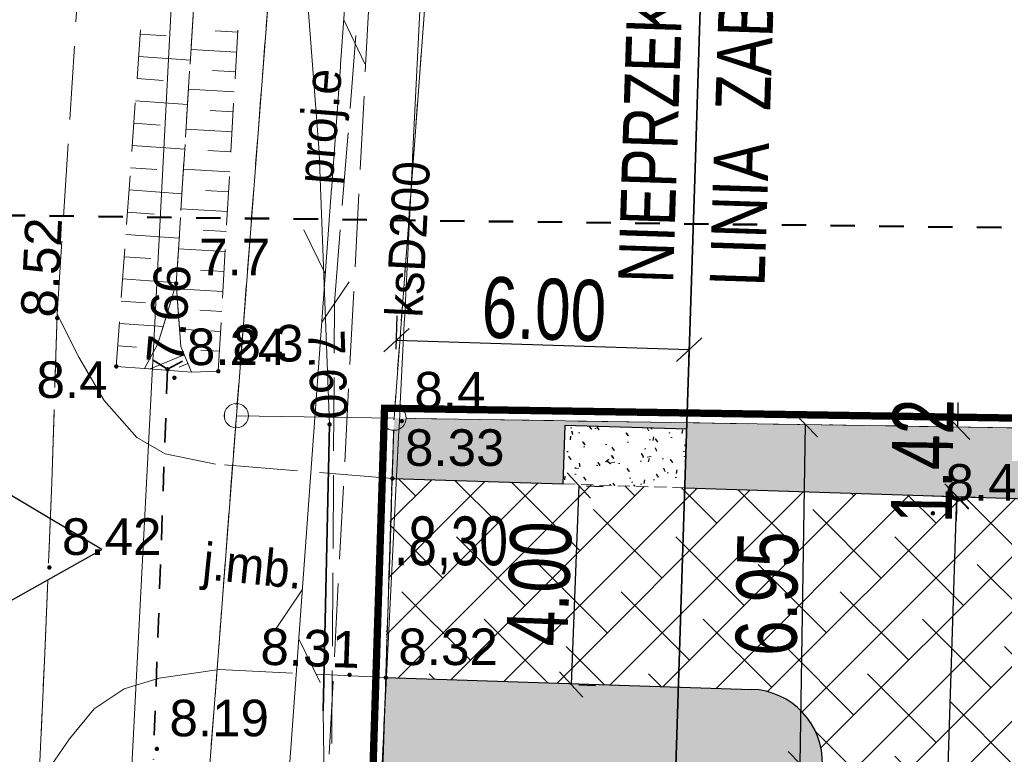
# Model space of a CAD drawing. Extents: x -3 to 10956327, y 0 to 11904415.
# Tile 9 of 14: x 5478128 to 5478148, y 5952219 to 5952234. Entities that reach past the tile are written whole.
import ezdxf
from ezdxf.enums import TextEntityAlignment as Align

# ---------------------------------------------------------------- set-up
doc = ezdxf.new("R2010")
doc.units = 0
doc.header["$LTSCALE"] = 0.5
doc.header["$PDMODE"] = 33
doc.header["$PDSIZE"] = 0.3
for name, pattern in [('1 1', [2, 1, -1]), ('2 1', [3, 2, -1]), ('3 1', [4, 3, -1]), ('EGKK', [4, 3, -1]), ('EGUG', [2, 1, -1]), ('HIDDEN', [0.375, 0.25, -0.125])]:
    doc.linetypes.add(name, pattern=pattern)
doc.layers.get('0').update_dxf_attribs({"color": 251})
doc.layers.get('Defpoints').update_dxf_attribs({"color": 251})
for name, color, linetype in [('--granica', 2, 'Continuous'), ('--rzędne terenu', 5, 'Continuous'), ('--trawa', 104, 'Continuous'), ('--utw.ażur', 251, 'Continuous'), ('Strzałka', 251, 'Continuous')]:
    doc.layers.add(name, color=color, linetype=linetype)
for name, color, linetype, lineweight in [('--linia  zabudowy', 1, 'Continuous', 35), ('--naw.utw.proj', 251, 'Continuous', 0), ('--wymiary', 7, 'Continuous', 0), ('--zagos.terenu', 7, 'Continuous', 30), ('EGDE', 7, 'Continuous', 20), ('EGKK', 251, 'Continuous', 20), ('EGPG', 251, 'Continuous', 20), ('EGPG_O', 251, 'Continuous', 20), ('EGUG', 251, 'Continuous', 20), ('OTK', 251, 'Continuous', 20), ('OTK_O', 251, 'Continuous', 20), ('OTR', 251, 'Continuous', 20), ('OTRN', 251, 'Continuous', 20), ('OTRN_O', 251, 'Continuous', 18), ('OTRS', 251, 'Continuous', 20), ('OTRS_O', 251, 'Continuous', 18), ('SUE', 251, 'Continuous', 20), ('SUE_O', 251, 'Continuous', 20), ('SUK', 251, 'Continuous', 20), ('SUK_O', 251, 'Continuous', 20), ('SUL', 251, 'Continuous', 20), ('SUPS', 251, 'Continuous', 20), ('SUPS_O', 251, 'Continuous', 0), ('SUT', 251, 'Continuous', 20)]:
    doc.layers.add(name, color=color, linetype=linetype, lineweight=lineweight)
doc.styles.add('1-500', font='arial.ttf', dxfattribs={"width": 0.75, "height": 1.25})
doc.styles.add('BDOT', font='Arial.ttf', dxfattribs={"width": 0.9})
doc.styles.add('EGBP', font='arial.ttf')
doc.styles.add('GESUT', font='Arial.ttf', dxfattribs={"width": 0.9})
doc.styles.add('STYL-1', font='arial.ttf', dxfattribs={"width": 0.75})
doc.linetypes.add('LINIA ZAB2', pattern='A,0.4,[135,RODZLIN.shx,S=0.015,R=0,X=-0.1,Y=0],0.4', length=0.8)
doc.linetypes.add('SUTP', pattern='A,7.5,[50,msgB.shx,S=1,R=0,X=0,Y=0],15,[50,msgB.shx,S=1,R=180,X=0,Y=0],7.5', length=30)
doc.dimstyles.new('1-500', dxfattribs={"dimtxt": 1.25, "dimasz": 0.5, "dimexe": 0.5, "dimexo": 1, "dimgap": 0.09, "dimtad": 1, "dimzin": 0, "dimdsep": 46, "dimtxsty": '1-500', "dimblk": 'OBLIQUE', "dimcen": 0.09, "dimclrt": 256, "dimadec": 0, "dimazin": 0, "dimtfac": 1, "dimtdec": 4, "dimtix": 1, "dimtofl": 0, "dimtmove": 2, "dimatfit": 3, "dimldrblk": 'OBLIQUE', "dimfxl": 0.5, "dimfxlon": 1, "dimtvp": 0.9, "dimtolj": 1, "dimtzin": 0, "dimarcsym": 0})

# ---------------------------------------------------------------- blocks, each defined once
blk = doc.blocks.new('OTRN')
at = {"layer": 'OTRN', "color": 0, "const_width": 0.09}
blk.add_lwpolyline([(-0.045, 0, 1), (0.045, 0, 1)], format="xyb", close=True, dxfattribs=at)
at = {"layer": 'OTRN_O', "color": 0, "style": 'BDOT'}
blk.add_attdef('RZEDNA', (0.514, 0.515), '', height=1.5, dxfattribs=at)
blk = doc.blocks.new('OTRS')
at = {"layer": 'OTRS', "color": 0, "lineweight": -3, "const_width": 0.09}
blk.add_lwpolyline([(-0.045, 0, 1), (0.045, 0, 1)], format="xyb", close=True, dxfattribs=at)
at = {"layer": 'OTRS_O', "color": 0, "style": 'BDOT'}
blk.add_attdef('RZEDNA', (0.514, 0.515), '', height=1.5, dxfattribs=at)
blk = doc.blocks.new('SUPS_B')
at = {"layer": 'SUPS', "color": 0, "const_width": 0.09, "flags": 128}
blk.add_lwpolyline([(-0.045, 0, 1), (0.045, 0, 1)], format="xyb", close=True, dxfattribs=at)
at = {"layer": 'SUPS_O', "color": 0, "style": 'GESUT', "width": 0.9}
blk.add_attdef('RZEDNA', (1.597, -0.736), '', height=1.5, dxfattribs=at)
blk = doc.blocks.new('EGPG_a')
at = {"layer": 'EGPG_O', "color": 0, "style": 'EGBP'}
blk.add_attdef('NRP', (0.976, 0.519), '', height=1.5, dxfattribs=at)
at = {"color": 0}
blk.add_wipeout([(0.48, 0), (0.457, 0.148), (0.388, 0.282), (0.282, 0.388), (0.148, 0.457), (0, 0.48), (-0.148, 0.457), (-0.282, 0.388), (-0.388, 0.282), (-0.457, 0.148), (-0.48, 0), (-0.457, -0.148), (-0.388, -0.282), (-0.282, -0.388), (-0.148, -0.457), (0, -0.48), (0.148, -0.457), (0.282, -0.388), (0.388, -0.282), (0.457, -0.148)], dxfattribs=at).dxf.layer = 'EGPG'
at = {"layer": 'EGPG', "color": 0, "lineweight": 18}
blk.add_circle((0, 0, 1), 0.5, dxfattribs=at)
blk = doc.blocks.new('OTKZ')
at = {"layer": 'OTK', "color": 0, "linetype": 'Continuous', "lineweight": 35}
for q in [(-0.6, -0.36), (0.6, -0.36)]:
    blk.add_line((0, 0), q, dxfattribs=at)
blk = doc.blocks.new('SUTP')
at = {"layer": 'SUT', "color": 0, "lineweight": 18}
for p, q in [((-1, 0.268), (0, 2)), ((1, -1.732), (0, 0))]:
    blk.add_line(p, q, dxfattribs=at)
blk = doc.blocks.new('_Oblique')
at = {"color": 0, "linetype": 'ByBlock', "lineweight": -2}
blk.add_line((-0.5, -0.5), (0.5, 0.5), dxfattribs=at)
blk = doc.blocks.new('*D267')
at = {"layer": '--wymiary', "color": 0, "lineweight": -2}
for p, q in [((5478139.746, 5952224.54), (5478139.587, 5952220.459)), ((5478139.905, 5952224.534), (5478140.245, 5952224.521)), ((5478139.746, 5952220.453), (5478140.087, 5952220.439))]:
    blk.add_line(p, q, dxfattribs=at)
at = {"layer": 'Defpoints', "color": 0}
for p in [(5478138.905, 5952224.573), (5478138.747, 5952220.491), (5478139.587, 5952220.459)]:
    blk.add_point(p, dxfattribs=at)
at = {"layer": '--wymiary', "color": 0, "lineweight": -2, "xscale": 0.5, "yscale": 0.5, "zscale": 0.5}
for p, rotation in [((5478139.746, 5952224.54), 87.77499013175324), ((5478139.587, 5952220.459), 267.7749901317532)]:
    blk.add_blockref('_Oblique', p, dxfattribs=dict(at, rotation=rotation))
at = {"layer": '--wymiary', "insert": (5478138.939, 5952222.528), "char_height": 1.25, "attachment_point": 5, "rotation": 87.775, "style": '1-500'}
blk.add_mtext('\\A1;4.00', dxfattribs=at)
blk = doc.blocks.new('*D276')
at = {"layer": '--wymiary', "color": 0, "lineweight": -2}
for p, q in [((5478146.762, 5952201.724), (5478147.488, 5952224.313)), ((5478146.988, 5952224.329), (5478147.988, 5952224.297)), ((5478146.263, 5952201.74), (5478147.262, 5952201.708))]:
    blk.add_line(p, q, dxfattribs=at)
at = {"layer": 'Defpoints', "color": 0}
for p in [(5478145.938, 5952224.362), (5478147.488, 5952224.313), (5478145.212, 5952201.774)]:
    blk.add_point(p, dxfattribs=at)
at = {"layer": '--wymiary', "color": 0, "lineweight": -2, "xscale": 0.5, "yscale": 0.5, "zscale": 0.5}
for p, rotation in [((5478147.488, 5952224.313), 88.16029638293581), ((5478146.762, 5952201.724), 268.1602963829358)]:
    blk.add_blockref('_Oblique', p, dxfattribs=dict(at, rotation=rotation))
at = {"layer": '--wymiary', "insert": (5478146.397, 5952213.042), "char_height": 1.25, "attachment_point": 5, "rotation": 88.1603, "style": '1-500'}
blk.add_mtext('\\A1;22.60', dxfattribs=at)
blk = doc.blocks.new('*D288')
at = {"layer": '--linia  zabudowy', "color": 0, "linetype": 'Continuous', "lineweight": -2, "ltscale": 10}
for p, q in [((5478136.005, 5952227.331), (5478136.027, 5952228.017)), ((5478142.002, 5952227.138), (5478142.024, 5952227.824)), ((5478136.011, 5952227.517), (5478142.008, 5952227.324))]:
    blk.add_line(p, q, dxfattribs=at)
at = {"layer": 'Defpoints', "color": 0}
for p in [(5478142.008, 5952227.324), (5478135.973, 5952226.331), (5478141.97, 5952226.139)]:
    blk.add_point(p, dxfattribs=at)
at = {"layer": '--linia  zabudowy', "color": 0, "lineweight": -2, "xscale": 0.5, "yscale": 0.5, "zscale": 0.5}
for p, rotation in [((5478136.011, 5952227.517), 178.160296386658), ((5478142.008, 5952227.324), 358.160296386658)]:
    blk.add_blockref('_Oblique', p, dxfattribs=dict(at, rotation=rotation))
at = {"layer": '--linia  zabudowy', "lineweight": 0, "insert": (5478139.033, 5952228.148), "char_height": 1.25, "attachment_point": 5, "rotation": 358.1603, "style": '1-500'}
blk.add_mtext('\\A1;6.00', dxfattribs=at)
blk = doc.blocks.new('*D315')
at = {"layer": '--wymiary', "color": 0, "lineweight": -2}
for p, q in [((5478147.51, 5952225.739), (5478147.518, 5952226.239)), ((5478148.01, 5952225.731), (5478148.01, 5952225.731)), ((5478147.488, 5952224.321), (5478147.48, 5952223.821)), ((5478147.988, 5952224.313), (5478147.988, 5952224.313))]:
    blk.add_line(p, q, dxfattribs=at)
at = {"layer": 'Defpoints', "color": 0}
for p in [(5478147.01, 5952225.747), (5478147.51, 5952225.739), (5478146.988, 5952224.329)]:
    blk.add_point(p, dxfattribs=at)
at = {"layer": '--wymiary', "color": 0, "lineweight": -2, "xscale": 0.5, "yscale": 0.5, "zscale": 0.5}
for p, rotation in [((5478147.51, 5952225.739), 269.1029324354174), ((5478147.488, 5952224.321), 89.10293243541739)]:
    blk.add_blockref('_Oblique', p, dxfattribs=dict(at, rotation=rotation))
at = {"layer": '--wymiary', "insert": (5478146.782, 5952225.041), "char_height": 1.25, "attachment_point": 5, "rotation": 89.1029, "style": '1-500'}
blk.add_mtext('\\A1;1.42', dxfattribs=at)
blk = doc.blocks.new('*D316')
at = {"layer": '--wymiary', "color": 0, "lineweight": -2}
for p, q in [((5478144.282, 5952218.837), (5478144.391, 5952225.788)), ((5478144.946, 5952225.779), (5478144.891, 5952225.78)), ((5478144.837, 5952218.828), (5478144.782, 5952218.829))]:
    blk.add_line(p, q, dxfattribs=at)
at = {"layer": 'Defpoints', "color": 0}
for p in [(5478143.946, 5952225.795), (5478144.391, 5952225.788), (5478143.837, 5952218.844)]:
    blk.add_point(p, dxfattribs=at)
at = {"layer": '--wymiary', "color": 0, "lineweight": -2, "xscale": 0.5, "yscale": 0.5, "zscale": 0.5}
for p, rotation in [((5478144.391, 5952225.788), 89.1029324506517), ((5478144.282, 5952218.837), 269.1029324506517)]:
    blk.add_blockref('_Oblique', p, dxfattribs=dict(at, rotation=rotation))
at = {"layer": '--wymiary', "insert": (5478143.608, 5952222.324), "char_height": 1.25, "attachment_point": 5, "rotation": 89.1029, "style": '1-500'}
blk.add_mtext('\\A1;6.95', dxfattribs=at)
blk = doc.blocks.new('*D326')
at = {"color": 0, "lineweight": -2}
for p, q in [((5478123.686, 5952226.313), (5478122.788, 5952198.283)), ((5478124.185, 5952226.297), (5478123.186, 5952226.329)), ((5478123.288, 5952198.267), (5478122.288, 5952198.299))]:
    blk.add_line(p, q, dxfattribs=at)
at = {"layer": 'Defpoints', "color": 0}
for p in [(5478135.96, 5952225.92), (5478122.788, 5952198.283), (5478135.062, 5952197.89)]:
    blk.add_point(p, dxfattribs=at)
at = {"color": 0, "lineweight": -2, "xscale": 0.5, "yscale": 0.5, "zscale": 0.5}
for p, rotation in [((5478123.686, 5952226.313), 88.16605781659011), ((5478122.788, 5952198.283), 268.1660578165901)]:
    blk.add_blockref('_Oblique', p, dxfattribs=dict(at, rotation=rotation))
at = {"insert": (5478122.509, 5952212.321), "char_height": 1.25, "attachment_point": 5, "rotation": 88.1661, "style": '1-500'}
blk.add_mtext('\\A1;28.04', dxfattribs=at)

msp = doc.modelspace()

# ---------------------------------------------------------------- hatches: boundary and pattern name
at = {"layer": '--naw.utw.proj', "linetype": 'HIDDEN'}
h = msp.add_hatch(dxfattribs=at)
h.set_pattern_fill('02-Tynk zaprawa', color=256, scale=0.75)
h.set_pattern_definition([(10, (2711028.111, 2969837.9876), (-0.0214054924, 2.2809355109), [0, -0.75]), (12, (2711028.336, 2969837.6126), (-0.2477180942, 2.2476122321), [0, -0.75]), (-3, (2711027.811, 2969837.4626), (0.4922419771, 2.2272904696), [0, -1.125]), (-82, (2711027.886, 2969837.575), (3.1169359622, -0.6222621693), [0, -0.375]), (23, (2711027.811, 2969837.5), (0.5016122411, 2.657232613), [0, -0.6]), (58, (2711027.661, 2969837.3126), (2.8222854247, -0.4369839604), [0, -0.45]), (79, (2711027.661, 2969837.7626), (-2.771084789, 1.0734705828), [0, -0.675]), (40, (2711028.111, 2969837.9876), (-2.12318687, 3.1137120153), [0, -0.75]), (92, (2711028.336, 2969837.6126), (-3.0060248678, 0.120164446), [0, -0.75]), (-43, (2711027.811, 2969837.4626), (3.8547490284, 3.5838575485), [0, -1.125]), (-12, (2711027.886, 2969837.575), (1.4948562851, 1.9825248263), [0, -0.375]), (63, (2711027.811, 2969837.5), (-1.2569534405, 2.3239391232), [0, -0.675]), (6, (2711027.66104, 2969837.31258), (1.161955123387, -0.292645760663), [0, -0.45]), (138, (2711027.661, 2969837.7626), (-2.8492060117, -2.3797636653), [0, -3.225]), (82, (2711028.111, 2969837.9876), (-2.1759132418, 0.684490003), [0.075, -0.75]), (-12, (2711028.336, 2969837.6126), (0.6878845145, 2.1540519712), [0.075, -0.75]), (37, (2711027.811, 2969837.4626), (-1.0545954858, 2.0226105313), [0.075, -1.125]), (-102, (2711027.886, 2969837.575), (2.7161355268, -1.6507900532), [0.075, -0.375]), (103, (2711027.811, 2969837.5), (-2.5297592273, 0.9554152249), [0.075, -0.6]), (-19, (2711027.661, 2969837.3126), (0.2090919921, -2.8482504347), [0.075, -0.45]), (9, (2711027.661, 2969837.7626), (0.0609655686, 2.9711164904), [0.075, -0.675]), (-92, (2711028.111, 2969837.9876), (3.73462829, -0.5056446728), [0.075, -0.75]), (-62, (2711028.336, 2969837.6126), (2.7544738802, 1.20975148), [0.075, -0.75]), (143, (2711027.811, 2969837.4626), (-3.459017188, -3.967155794), [0.075, -1.125]), (112, (2711027.886, 2969837.575), (-2.4795005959, 0.1306782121), [0.075, -0.375]), (-53, (2711027.811, 2969837.5), (2.6397547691, 0.1109944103), [0.075, -0.675]), (126, (2711027.66104, 2969837.31258), (-0.32753889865, 1.152605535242), [0.075, -0.45]), (38, (2711027.661, 2969837.7626), (-1.8488502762, 3.219161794), [0.075, -3.225]), (82, (2711028.1185, 2969837.9876), (-2.1759132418, 0.684490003), [0.075, -0.75]), (-12, (2711028.3435, 2969837.6126), (0.6878845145, 2.1540519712), [0.075, -0.75]), (37, (2711027.8185, 2969837.4626), (-1.0545954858, 2.0226105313), [0.075, -1.125]), (-102, (2711027.8935, 2969837.575), (2.7161355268, -1.6507900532), [0.075, -0.375]), (103, (2711027.8185, 2969837.5), (-2.5297592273, 0.9554152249), [0.075, -0.6]), (-19, (2711027.6535, 2969837.3126), (0.2090919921, -2.8482504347), [0.075, -0.45]), (9, (2711027.6535, 2969837.7626), (0.0609655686, 2.9711164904), [0.075, -0.675]), (-92, (2711028.1185, 2969837.9876), (3.73462829, -0.5056446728), [0.075, -0.75]), (-62, (2711028.3435, 2969837.6126), (2.7544738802, 1.20975148), [0.075, -0.75]), (143, (2711027.8185, 2969837.4626), (-3.459017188, -3.967155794), [0.075, -1.125]), (112, (2711027.8935, 2969837.575), (-2.4795005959, 0.1306782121), [0.075, -0.375]), (-53, (2711027.8185, 2969837.5), (2.6397547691, 0.1109944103), [0.075, -0.675]), (126, (2711027.65354, 2969837.31258), (-0.32753889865, 1.152605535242), [0.075, -0.45]), (38, (2711027.6535, 2969837.7626), (-1.8488502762, 3.219161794), [0.075, -3.225])])
h.paths.add_polyline_path([(5478139.418, 5952224.572), (5478139.457, 5952225.771), (5478141.956, 5952225.691), (5478141.917, 5952224.491)])
at = {"layer": '--utw.ażur'}
h = msp.add_hatch(dxfattribs=at)
h.set_pattern_fill('ANSI38', color=256, scale=0.25, style=0)
h.paths.add_polyline_path([(5478144.246, 5952203.557, -0.284874), (5478146.06, 5952201.747), (5478149.687, 5952201.63), (5478150.3, 5952220.716), (5478156.301, 5952220.533), (5478156.414, 5952224.036), (5478141.917, 5952224.491), (5478139.418, 5952224.572), (5478135.906, 5952224.684), (5478135.77, 5952220.602), (5478143.285, 5952220.362, -0.405573), (5478144.737, 5952218.863), (5478144.656, 5952216.316)])

# ---------------------------------------------------------------- linework, layer by layer
at = {"layer": '--linia  zabudowy', "linetype": 'LINIA ZAB2', "ltscale": 10}
msp.add_lwpolyline([(5478142.281, 5952235.821), (5478142.121, 5952230.823), (5478141.96, 5952225.826), (5478141.057, 5952197.707)], dxfattribs=at)
at = {"layer": '--zagos.terenu', "linetype": 'Continuous'}
for p, q in [((5478135.928, 5952224.684), (5478139.418, 5952224.572)), ((5478141.917, 5952224.491), (5478156.41, 5952224.026)), ((5478135.792, 5952220.602), (5478143.285, 5952220.362))]:
    msp.add_line(p, q, dxfattribs=at)
at = {"layer": '--zagos.terenu', "linetype": 'HIDDEN', "lineweight": 20, "ltscale": 2}
msp.add_line((5478139.418, 5952224.572), (5478141.917, 5952224.491), dxfattribs=at)
at = {"layer": '--zagos.terenu', "linetype": 'Continuous'}
msp.add_lwpolyline([(5478141.917, 5952224.491), (5478141.956, 5952225.691), (5478139.457, 5952225.771), (5478139.418, 5952224.572)], dxfattribs=at)
at = {"layer": '--zagos.terenu', "linetype": 'Continuous', "flags": 128}
msp.add_lwpolyline([(5478129.973, 5952223.228), (5478127.415, 5952224.748), (5478127.378, 5952221.772)], close=True, dxfattribs=at)
at = {"layer": '--zagos.terenu', "linetype": 'Continuous'}
msp.add_arc((5478143.237, 5952218.863), 1.5, 358.1603, 88.1603, dxfattribs=at)
msp.add_line((5478135.06, 5952197.9), (5478135.764, 5952219.804))
at = {"layer": 'EGDE', "lineweight": 18}
for points in [[(5478131.99, 5952216.23), (5478132.75, 5952197.94), (5478135.06, 5952197.9), (5478135.96, 5952225.92), (5478132.73, 5952225.97)], [(5478135.06, 5952197.9), (5478182.42, 5952197.17), (5478183.22, 5952225.18), (5478135.96, 5952225.92)]]:
    msp.add_lwpolyline(points, close=True, dxfattribs=at)
at = {"layer": 'EGKK', "linetype": 'EGKK', "lineweight": 18}
msp.add_lwpolyline([(5478135.06, 5952197.9), (5478182.42, 5952197.17), (5478183.22, 5952225.18), (5478135.96, 5952225.92)], close=True, dxfattribs=at)
at = {"layer": 'EGUG', "linetype": 'EGUG', "lineweight": 18}
msp.add_lwpolyline([(5478135.06, 5952197.9), (5478182.42, 5952197.17), (5478183.22, 5952225.18), (5478135.96, 5952225.92)], close=True, dxfattribs=at)
at = {"layer": 'OTK', "linetype": '3 1', "lineweight": 18}
msp.add_lwpolyline([(5478128.828, 5952171.097), (5478128.63, 5952175.15), (5478128.21, 5952200), (5478128.68, 5952218.43), (5478128.8, 5952220.95), (5478128.95, 5952224.6), (5478129.06, 5952228.05), (5478130.35, 5952248.13), (5478131.12, 5952258.45), (5478131.23, 5952259.771)], dxfattribs=at)
msp.add_lwpolyline([(5478128.68, 5952218.43), (5478129.31, 5952219.35), (5478129.82, 5952219.96), (5478130.43, 5952220.37), (5478131.15, 5952220.59), (5478132.38, 5952220.77), (5478135.792, 5952220.602), (5478135.928, 5952224.684), (5478133.98, 5952224.84), (5478132.3, 5952224.98), (5478131.27, 5952225.19), (5478130.69, 5952225.52), (5478130.02, 5952226.28), (5478129.5, 5952227.17), (5478129.06, 5952228.05), (5478128.95, 5952224.6), (5478128.8, 5952220.95)], close=True, dxfattribs=at)
at = {"layer": 'OTK', "linetype": '1 1', "lineweight": 35, "flags": 128}
msp.add_lwpolyline([(5478131.32, 5952226.92), (5478131.03, 5952218.92)], dxfattribs=at)
at = {"layer": 'OTR'}
for p, q in [((5478130.762, 5952233.789), (5478131.289, 5952233.751)), ((5478132.758, 5952233.831), (5478132.293, 5952233.858)), ((5478132.735, 5952233.422), (5478131.801, 5952233.476)), ((5478130.729, 5952233.333), (5478131.788, 5952233.256)), ((5478132.711, 5952233.013), (5478132.244, 5952233.04)), ((5478130.696, 5952232.877), (5478131.228, 5952232.838)), ((5478132.688, 5952232.605), (5478131.75, 5952232.658)), ((5478130.663, 5952232.421), (5478131.73, 5952232.344)), ((5478132.665, 5952232.196), (5478132.194, 5952232.223)), ((5478130.63, 5952231.965), (5478131.166, 5952231.926)), ((5478132.641, 5952231.787), (5478131.699, 5952231.841)), ((5478130.597, 5952231.508), (5478131.673, 5952231.431)), ((5478132.618, 5952231.378), (5478132.145, 5952231.405)), ((5478130.564, 5952231.052), (5478131.104, 5952231.013)), ((5478132.594, 5952230.969), (5478131.647, 5952231.023)), ((5478130.531, 5952230.596), (5478131.616, 5952230.518)), ((5478132.571, 5952230.56), (5478132.096, 5952230.587)), ((5478130.498, 5952230.14), (5478131.043, 5952230.101)), ((5478132.547, 5952230.151), (5478131.596, 5952230.206)), ((5478132.524, 5952229.742), (5478132.047, 5952229.77)), ((5478130.465, 5952229.684), (5478131.558, 5952229.605)), ((5478132.501, 5952229.333), (5478131.545, 5952229.388)), ((5478130.432, 5952229.228), (5478130.981, 5952229.188)), ((5478132.477, 5952228.924), (5478131.998, 5952228.952)), ((5478130.4, 5952228.772), (5478131.501, 5952228.692)), ((5478132.454, 5952228.516), (5478131.508, 5952228.57)), ((5478130.367, 5952228.316), (5478130.866, 5952228.28)), ((5478132.43, 5952228.107), (5478131.983, 5952228.132)), ((5478130.334, 5952227.86), (5478131.229, 5952227.795)), ((5478132.407, 5952227.698), (5478131.565, 5952227.746)), ((5478130.301, 5952227.404), (5478130.685, 5952227.376)), ((5478132.383, 5952227.289), (5478131.999, 5952227.311)), ((5478131.661, 5952227.219), (5478130.965, 5952226.93)), ((5478131.735, 5952227.04), (5478131.561, 5952226.967))]:
    msp.add_line(p, q, dxfattribs=at)
at = {"layer": 'OTR', "linetype": '2 1', "lineweight": 18}
for points in [[(5478130.85, 5952226.94), (5478131.12, 5952227.44), (5478131.5, 5952228.68), (5478132.62, 5952246.5), (5478132.37, 5952248.3), (5478132.17, 5952248.85), (5478131.85, 5952248.84), (5478130.27, 5952226.98)], [(5478133.15, 5952248.78), (5478132.85, 5952248.28), (5478132.62, 5952246.5), (5478131.5, 5952228.68), (5478131.59, 5952227.39), (5478131.81, 5952226.86), (5478132.36, 5952226.88), (5478133.61, 5952248.7)], [(5478130.85, 5952226.94), (5478131.81, 5952226.86), (5478131.59, 5952227.39), (5478131.5, 5952228.68), (5478131.12, 5952227.44)]]:
    msp.add_lwpolyline(points, close=True, dxfattribs=at)
at = {"layer": 'SUE', "linetype": '3 1', "lineweight": 18}
msp.add_lwpolyline([(5478116.68, 5952186.92), (5478116.56, 5952196.92), (5478134.56, 5952197.25), (5478134.74, 5952228.28), (5478137.44, 5952261.9), (5478138.39, 5952261.75), (5478138.62, 5952261.73), (5478140.85, 5952261.47), (5478140.97, 5952261.23)], dxfattribs=at)
at = {"layer": 'SUL', "lineweight": 35}
msp.add_lwpolyline([(5478134.64, 5952225.79), (5478134.51, 5952219.92)], dxfattribs=at)

# ---------------------------------------------------------------- block references
at = {"layer": 'OTK', "xscale": 0.5, "yscale": 0.5, "zscale": 0.5, "rotation": 177.9239370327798}
msp.add_blockref('OTKZ', (5478131.32, 5952226.92), dxfattribs=at)
at = {"layer": 'OTRN'}
ref = msp.add_blockref('OTRN', (5478131.5, 5952228.68), dxfattribs=dict(at, xscale=0.5, yscale=0.5, zscale=0.5, rotation=360))
ref.add_attrib('RZEDNA', '7.7', (5478131.967, 5952228.844, 7.7), dxfattribs={"layer": 'OTRN_O', "color": 0, "height": 0.75, "style": 'BDOT'})
ref = msp.add_blockref('OTRN', (5478132.36, 5952226.88), dxfattribs=dict(at, xscale=0.5, yscale=0.5, zscale=0.5, rotation=360))
ref.add_attrib('RZEDNA', '8.3', (5478132.65, 5952227.08, 8.3), dxfattribs={"layer": 'OTRN_O', "color": 0, "height": 0.75, "style": 'BDOT'})
ref = msp.add_blockref('OTRN', (5478130.27, 5952226.98), dxfattribs=dict(at, xscale=0.5, yscale=0.5, zscale=0.5, rotation=360))
ref.add_attrib('RZEDNA', '8.4', (5478128.636, 5952226.333, 8.4), dxfattribs={"layer": 'OTRN_O', "color": 0, "height": 0.75, "style": 'BDOT'})
at = {"layer": 'OTRN', "xscale": 0.5, "yscale": 0.5, "zscale": 0.5}
msp.add_blockref('OTRN', (5478147, 5952223.97, 8.361), dxfattribs=at).add_auto_attribs({'RZEDNA': '8.4'})
at = {"layer": 'OTRS'}
ref = msp.add_blockref('OTRS', (5478129.06, 5952227.97), dxfattribs=dict(at, xscale=0.5, yscale=0.5, zscale=0.5, rotation=360))
ref.add_attrib('RZEDNA', '8.52', (5478129.06, 5952227.97, 8.52), dxfattribs={"layer": 'OTRS_O', "color": 0, "height": 0.75, "rotation": 87.1727, "style": 'BDOT'})
ref = msp.add_blockref('OTRS', (5478131.32, 5952226.92, 7.661), dxfattribs=dict(at, xscale=0.5, yscale=0.5, zscale=0.5))
ref.add_attrib('RZEDNA', '7.66', (5478131.631, 5952227.004, 7.661), dxfattribs={"layer": 'OTRS_O', "color": 0, "height": 0.75, "rotation": 445.0377, "style": 'BDOT'})
at = {"layer": 'OTRS', "xscale": 0.5, "yscale": 0.5, "zscale": 0.5}
for p, values in [((5478135.928, 5952224.684, 8.33), {'RZEDNA': '8.33'}), ((5478128.9, 5952222.86, 8.421), {'RZEDNA': '8.42'}), ((5478135.792, 5952220.602, 8.49), {'RZEDNA': '8.32'}), ((5478131.102, 5952219.143, 8.185), {'RZEDNA': '8.19'})]:
    msp.add_blockref('OTRS', p, dxfattribs=at).add_auto_attribs(values)
at = {"layer": 'OTRS'}
ref = msp.add_blockref('OTRS', (5478135.05, 5952220.66), dxfattribs=dict(at, xscale=0.5, yscale=0.5, zscale=0.5, rotation=360))
ref.add_attrib('RZEDNA', '8.31', (5478133.215, 5952220.87, 8.31), dxfattribs={"layer": 'OTRS_O', "color": 0, "height": 0.75, "rotation": 358.0385, "style": 'BDOT'})
at = {"layer": 'SUPS'}
ref = msp.add_blockref('SUPS_B', (5478134.64, 5952225.79), dxfattribs=dict(at, xscale=0.5, yscale=0.5, zscale=0.5, rotation=360))
ref.add_attrib('RZEDNA', '7.60', dxfattribs={"layer": 'SUPS_O', "color": 0, "height": 0.75, "rotation": 272.155, "style": 'GESUT', "width": 0.9}).set_placement((5478134.57, 5952227.73, 7.6), align=Align.MIDDLE_LEFT)
at = {"layer": 'SUT', "linetype": 'SUTP', "lineweight": 18, "xscale": 0.5, "yscale": 0.5, "zscale": 0.5}
for p, rotation in [((5478134.551, 5952228.881), 175.846478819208), ((5478134.008, 5952221.401), 355.846478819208)]:
    msp.add_blockref('SUTP', p, dxfattribs=dict(at, rotation=rotation))

# ---------------------------------------------------------------- texts
at = {"layer": '--linia  zabudowy', "insert": (5478141.51, 5952258.556), "char_height": 1.5, "width": 59.72916, "attachment_point": 2, "rotation": 88.1603, "style": '1-500'}
msp.add_mtext('\\pxql;{\\H0.75x;NIEPRZEKRACZALNA\\P\\pxql;LINIA  ZABUDOWY}', dxfattribs=at)
at = {"layer": '--rzędne terenu', "insert": (5478135.963, 5952223.905, -10.26), "char_height": 1, "width": 11.893, "attachment_point": 1, "style": 'STYL-1'}
msp.add_mtext('.8,30 ', dxfattribs=at)
at = {"layer": 'OTK_O', "insert": (5478131.991, 5952222.399), "char_height": 0.75, "attachment_point": 7, "rotation": 354.1979, "style": 'BDOT'}
msp.add_mtext('j.mb.', dxfattribs=at)

# ---------------------------------------------------------------- dimensions: what is measured, and where the dimension line sits
at = {"layer": '--wymiary'}
for p1, p2, distance, picture, middle in [((5478146.988, 5952224.329), (5478147.01, 5952225.747), -0.5, '*D315', (5478146.782, 5952225.041)), ((5478143.837, 5952218.844), (5478143.946, 5952225.795), -0.445, '*D316', (5478143.608, 5952222.324))]:
    dim = msp.add_aligned_dim(p1=p1, p2=p2, distance=distance, dimstyle='1-500', dxfattribs=at)
    dim.commit()
    dim.dimension.update_dxf_attribs({"geometry": picture, "text_midpoint": middle})
dim = msp.add_aligned_dim(p1=(5478138.905, 5952224.573, -8.33), p2=(5478138.747, 5952220.491, -8.33), distance=0.841, text='4.00', dimstyle='1-500', override={"dimtxt": 1.25}, dxfattribs=at)
dim.commit()
dim.dimension.update_dxf_attribs({"geometry": '*D267', "text_midpoint": (5478138.939, 5952222.528, -8.33)})
dim = msp.add_aligned_dim(p1=(5478145.212, 5952201.774), p2=(5478145.938, 5952224.362), distance=-1.551, dimstyle='1-500', override={"dimtxt": 1.25, "dimtxsty": '1-500'}, dxfattribs=at)
dim.commit()
dim.dimension.update_dxf_attribs({"geometry": '*D276', "text_midpoint": (5478146.397, 5952213.042)})

# ---------------------------------------------------------------- next in the draw order: texts
at = {"layer": 'SUE_O', "insert": (5478134.93, 5952230.68), "char_height": 0.75, "attachment_point": 7, "rotation": 85.408, "style": 'GESUT', "bg_fill": 3, "box_fill_scale": 1.1, "bg_fill_color": 256, "bg_fill_transparency": 0}
msp.add_mtext('proj.e', dxfattribs=at)

# ---------------------------------------------------------------- next in the draw order: linework, layer by layer
at = {"layer": 'EGDE', "lineweight": 18}
msp.add_lwpolyline([(5478138.643, 5952261.948), (5478135.96, 5952225.92), (5478183.22, 5952225.18), (5478182.42, 5952197.17), (5478135.06, 5952197.9), (5478134.54, 5952169.916)], dxfattribs=at)
at = {"layer": 'SUE', "lineweight": 18}
msp.add_lwpolyline([(5478120.42, 5952196.88), (5478129.12, 5952196.94), (5478130.66, 5952197.19), (5478132.58, 5952197.2), (5478133.83, 5952197.25), (5478134.36, 5952197.45), (5478134.58, 5952197.99), (5478134.15, 5952206.13), (5478134.62, 5952212.34), (5478134.51, 5952219.92), (5478134.64, 5952225.79), (5478134.43, 5952231.37), (5478134.03, 5952236.57), (5478134.24, 5952241.09), (5478133.9, 5952245.18), (5478133.67, 5952247.41), (5478133.6, 5952249.4), (5478133.94, 5952255.78), (5478134.08, 5952257.6), (5478134.42, 5952258.55), (5478134.92, 5952258.91), (5478135.57, 5952259.4), (5478136.08, 5952259.5), (5478136.24, 5952259.5)], dxfattribs=at)

# ---------------------------------------------------------------- next in the draw order: block references
at = {"layer": 'SUT', "linetype": 'SUTP', "lineweight": 18, "xscale": 0.5, "yscale": 0.5, "zscale": 0.5, "rotation": 355.8464788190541}
msp.add_blockref('SUTP', (5478134.929, 5952234.079), dxfattribs=at)

# ---------------------------------------------------------------- next in the draw order: block references
at = {"layer": 'EGPG', "xscale": 0.5, "yscale": 0.5, "zscale": 0.5, "rotation": 360}
for p in [(5478132.73, 5952225.97), (5478135.96, 5952225.92)]:
    msp.add_blockref('EGPG_a', p, dxfattribs=at)

# ---------------------------------------------------------------- next in the draw order: texts
at = {"layer": 'SUK_O', "insert": (5478136.17, 5952227.99), "char_height": 0.75, "attachment_point": 4, "rotation": 87.1343, "style": 'GESUT', "bg_fill": 3, "box_fill_scale": 1.1, "bg_fill_color": 256, "bg_fill_transparency": 0}
msp.add_mtext('ksD200', dxfattribs=at)

# ---------------------------------------------------------------- next in the draw order: hatches: boundary and pattern name
at = {"layer": '--trawa', "linetype": 'HIDDEN', "transparency": 33554687}
h = msp.add_hatch(dxfattribs=at)
h.set_pattern_fill('02-Tynk zaprawa', color=256, scale=2)
h.set_pattern_definition([(10, (0.8, 1.2), (-0.057081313, 6.0824946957), [0, -2]), (12, (1.4, 0.2), (-0.6605815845, 5.993632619), [0, -2]), (-3, (0, -0.2), (1.312645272, 5.9394412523), [0, -3]), (-82, (0.2, 0.1), (8.311829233, -1.659365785), [0, -1]), (23, (0, -0.1), (1.337632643, 7.0859536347), [0, -1.6]), (58, (-0.4, -0.6), (7.526094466, -1.165290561), [0, -1.2]), (79, (-0.4, 0.6), (-7.389559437, 2.862588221), [0, -1.8]), (40, (0.8, 1.2), (-5.661831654, 8.303232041), [0, -2]), (92, (1.4, 0.2), (-8.016066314, 0.3204385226), [0, -2]), (-43, (0, -0.2), (10.279330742, 9.556953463), [0, -3]), (-12, (0.2, 0.1), (3.986283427, 5.28673287), [0, -1]), (63, (0, -0.1), (-3.3518758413, 6.1971709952), [0, -1.8]), (6, (-0.4, -0.6), (3.0985469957, -0.7803886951), [0, -1.2]), (138, (-0.4, 0.6), (-7.597882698, -6.346036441), [0, -8.6]), (82, (0.8, 1.2), (-5.8024353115, 1.8253066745), [0.2, -2]), (-12, (1.4, 0.2), (1.8343587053, 5.74413859), [0.2, -2]), (37, (0, -0.2), (-2.812254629, 5.3936280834), [0.2, -3]), (-102, (0.2, 0.1), (7.2430280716, -4.4021068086), [0.2, -1]), (103, (0, -0.1), (-6.746024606, 2.547773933), [0.2, -1.6]), (-19, (-0.4, -0.6), (0.5575786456, -7.5953344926), [0.2, -1.2]), (9, (-0.4, 0.6), (0.1625748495, 7.922977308), [0.2, -1.8]), (-92, (0.8, 1.2), (9.959008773, -1.348385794), [0.2, -2]), (-62, (1.4, 0.2), (7.3452636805, 3.2260039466), [0.2, -2]), (143, (0, -0.2), (-9.224045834, -10.579082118), [0.2, -3]), (112, (0.2, 0.1), (-6.612001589, 0.3484752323), [0.2, -1]), (-53, (0, -0.1), (7.039346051, 0.295985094), [0.2, -1.8]), (126, (-0.4, -0.6), (-0.87343706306, 3.07361476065), [0.2, -1.2]), (38, (-0.4, 0.6), (-4.930267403, 8.584431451), [0.2, -8.6]), (82, (0.82, 1.2), (-5.8024353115, 1.8253066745), [0.2, -2]), (-12, (1.42, 0.2), (1.8343587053, 5.74413859), [0.2, -2]), (37, (0.02, -0.2), (-2.812254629, 5.3936280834), [0.2, -3]), (-102, (0.22, 0.1), (7.2430280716, -4.4021068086), [0.2, -1]), (103, (0.02, -0.1), (-6.746024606, 2.547773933), [0.2, -1.6]), (-19, (-0.42, -0.6), (0.5575786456, -7.5953344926), [0.2, -1.2]), (9, (-0.42, 0.6), (0.1625748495, 7.922977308), [0.2, -1.8]), (-92, (0.82, 1.2), (9.959008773, -1.348385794), [0.2, -2]), (-62, (1.42, 0.2), (7.3452636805, 3.2260039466), [0.2, -2]), (143, (0.02, -0.2), (-9.224045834, -10.579082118), [0.2, -3]), (112, (0.22, 0.1), (-6.612001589, 0.3484752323), [0.2, -1]), (-53, (0.02, -0.1), (7.039346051, 0.295985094), [0.2, -1.8]), (126, (-0.42, -0.6), (-0.87343706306, 3.07361476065), [0.2, -1.2]), (38, (-0.42, 0.6), (-4.930267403, 8.584431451), [0.2, -8.6])])
h.paths.add_polyline_path([(5478182.42, 5952197.17), (5478135.06, 5952197.9), (5478135.792, 5952220.602), (5478143.285, 5952220.362, -0.40553), (5478144.737, 5952218.863), (5478143.837, 5952218.844), (5478143.757, 5952216.345), (5478144.656, 5952216.316), (5478144.246, 5952203.557, -0.282841), (5478146.06, 5952201.747), (5478149.687, 5952201.63, -0.445333), (5478151.195, 5952203.332), (5478154.741, 5952203.219), (5478154.824, 5952205.804), (5478159.322, 5952205.659), (5478159.174, 5952201.067), (5478167.014, 5952200.816), (5478167.431, 5952213.809), (5478159.591, 5952214.061), (5478159.442, 5952209.401), (5478159.47, 5952210.277), (5478159.442, 5952209.401), (5478155.213, 5952209.976), (5478155.298, 5952220.56), (5478156.297, 5952220.528), (5478156.414, 5952224.036), (5478141.917, 5952224.491), (5478141.956, 5952225.691), (5478139.457, 5952225.771), (5478139.418, 5952224.572), (5478135.928, 5952224.684), (5478135.96, 5952225.92), (5478183.22, 5952225.18)])

# ---------------------------------------------------------------- next in the draw order: linework, layer by layer
at = {"layer": '--granica', "lineweight": 40, "const_width": 0.15, "flags": 128}
msp.add_lwpolyline([(5478135.766, 5952226.123), (5478183.426, 5952225.377), (5478182.614, 5952196.967), (5478134.854, 5952197.703)], close=True, dxfattribs=at)
at = {"layer": 'EGDE', "lineweight": 18}
for points in [[(5478135.459, 5952261.541), (5478132.73, 5952225.97), (5478135.96, 5952225.92), (5478138.642, 5952261.931)], [(5478133.87, 5952170.732), (5478132.75, 5952197.94), (5478131.99, 5952216.23), (5478132.73, 5952225.97), (5478135.46, 5952261.562)]]:
    msp.add_lwpolyline(points, dxfattribs=at)
at = {"layer": 'EGUG', "linetype": 'EGUG', "lineweight": 18}
for points in [[(5478133.878, 5952170.536), (5478132.75, 5952197.94), (5478131.99, 5952216.23), (5478132.73, 5952225.97), (5478135.479, 5952261.807)], [(5478134.566, 5952171.322), (5478135.06, 5952197.9), (5478135.96, 5952225.92), (5478138.641, 5952261.913)], [(5478135.458, 5952261.531), (5478132.73, 5952225.97), (5478131.99, 5952216.23), (5478132.75, 5952197.94), (5478133.841, 5952171.424)]]:
    msp.add_lwpolyline(points, dxfattribs=at)
at = {"layer": 'Strzałka', "linetype": '1 1', "lineweight": 50, "flags": 128}
msp.add_lwpolyline([(5478188.435, 5952229.332), (5478187.552, 5952193.554), (5478113.251, 5952194.092), (5478113.161, 5952230.256), (5478188.435, 5952229.332), (5478188.435, 5952229.332)], dxfattribs=at)
at = {"layer": 'SUK', "lineweight": 18}
for points in [[(5478132.942, 5952171.567), (5478132.46, 5952175.59), (5478129.6, 5952199.72), (5478132.13, 5952248.55)], [(5478137.704, 5952171.888), (5478135.32, 5952210.94), (5478137.17, 5952247.91)]]:
    msp.add_lwpolyline(points, dxfattribs=at)
at = {"layer": 'SUT', "linetype": '3 1', "lineweight": 18}
for points in [[(5478133.821, 5952169.105), (5478134, 5952207.05), (5478136.79, 5952259.85), (5478141.44, 5952266.25)], [(5478133.828, 5952170.469), (5478134, 5952207.05), (5478136.79, 5952259.85), (5478141.44, 5952266.25)]]:
    msp.add_lwpolyline(points, dxfattribs=at)
at = {"layer": 'SUT', "linetype": 'Continuous', "lineweight": 18, "flags": 128}
msp.add_lwpolyline([(5478136.83, 5952260.26), (5478132.65, 5952202.7), (5478133.996, 5952170.257)], dxfattribs=at)

# ---------------------------------------------------------------- next in the draw order: block references
at = {"layer": 'OTRN', "xscale": 0.5, "yscale": 0.5, "zscale": 0.5}
msp.add_blockref('OTRN', (5478136.12, 5952225.86, 8.416), dxfattribs=at).add_auto_attribs({'RZEDNA': '8.4'})
at = {"layer": 'OTRS', "xscale": 0.5, "yscale": 0.5, "zscale": 0.5}
msp.add_blockref('OTRS', (5478131.46, 5952226.748, 8.242), dxfattribs=at).add_auto_attribs({'RZEDNA': '8.24'})

# ---------------------------------------------------------------- next in the draw order: dimensions: what is measured, and where the dimension line sits
at = {"layer": '--linia  zabudowy', "linetype": 'Continuous', "lineweight": 0, "ltscale": 10}
dim = msp.add_aligned_dim(p1=(5478135.973, 5952226.331), p2=(5478141.97, 5952226.139), distance=1.186, dimstyle='1-500', dxfattribs=at)
dim.commit()
dim.dimension.update_dxf_attribs({"geometry": '*D288', "text_midpoint": (5478139.033, 5952228.148)})
dim = msp.add_aligned_dim(p1=(5478135.96, 5952225.92), p2=(5478135.062, 5952197.89), distance=-12.281, dimstyle='1-500')
dim.commit()
dim.dimension.update_dxf_attribs({"geometry": '*D326', "text_midpoint": (5478122.509, 5952212.321)})

doc.saveas('drawing.dxf')
